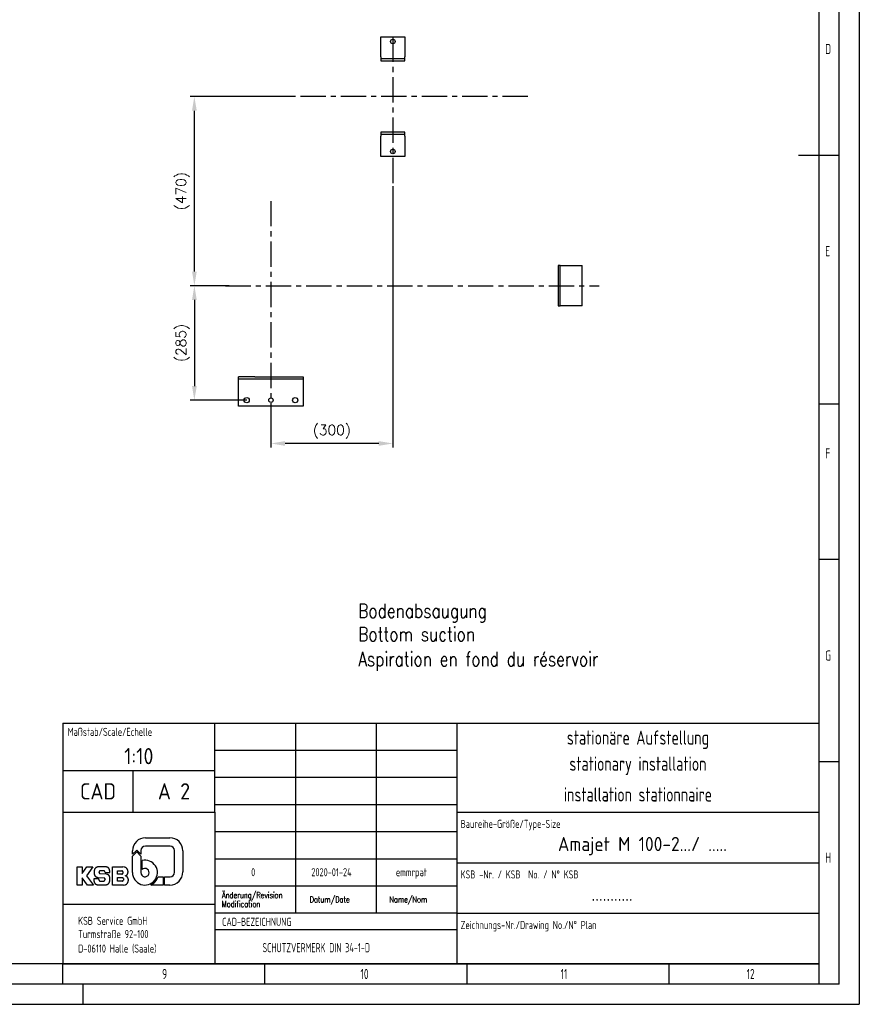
# Model space of a CAD drawing. Header units: millimetres. Extents: x 0 to 5940, y 0 to 4200.
# Tile 51 of 55: x 3863 to 5940, y 0 to 2435. Entities that reach past the tile are written whole.
import ezdxf
from ezdxf.enums import TextEntityAlignment as Align

# ---------------------------------------------------------------- set-up
doc = ezdxf.new("R2010")
doc.units = ezdxf.units.MM
doc.header["$LTSCALE"] = 50
doc.linetypes.add('MITTE', pattern=[2, 1.25, -0.25, 0.25, -0.25])
doc.layers.get('0').update_dxf_attribs({"linetype": 'CONTINUOUS'})
doc.layers.get('DEFPOINTS').update_dxf_attribs({"linetype": 'CONTINUOUS'})
for name, color, linetype in [('01-LINIE-025', 1, 'CONTINUOUS'), ('02-LINIE-035', 2, 'CONTINUOUS'), ('05-ACHSE', 1, 'MITTE'), ('06-MASSE1', 1, 'CONTINUOUS'), ('11-TEXT-035', 2, 'CONTINUOUS'), ('16-SCHRIFTFELDTXT-025', 1, 'CONTINUOUS'), ('KSB-BLATTRAND', 2, 'CONTINUOUS'), ('KSB-TEXT-025', 1, 'CONTINUOUS'), ('KSB-TEXT-035', 2, 'CONTINUOUS'), ('KSB-TEXT-050', 3, 'CONTINUOUS')]:
    doc.layers.add(name, color=color, linetype=linetype)
doc.styles.add('ACA_NORM', font='ROMANS.SHX')
doc.styles.add('ROMANS', font='romans', dxfattribs={"width": 0.8})
doc.styles.get("Standard").update_dxf_attribs({"font": 'ISOCP.SHX'})
doc.dimstyles.new('1-10', dxfattribs={"dimscale": 10, "dimtxt": 2.5, "dimasz": 3.5, "dimexe": 1, "dimexo": 0, "dimgap": 1, "dimtad": 1, "dimdec": 0, "dimzin": 0, "dimtxsty": 'ACA_NORM', "dimcen": 0, "dimadec": 0, "dimazin": 0, "dimtfac": 2.4, "dimtdec": 0, "dimtmove": 0, "dimatfit": 3, "dimfxl": 1, "dimtolj": 1, "dimtzin": 0, "dimarcsym": 0})

# ---------------------------------------------------------------- blocks, each defined once
blk = doc.blocks.new('*D2')
at = {"layer": '06-MASSE1', "color": 0, "lineweight": -2}
for p, q in [((4381.5, 1777), (4285.4, 1777)), ((4295.4, 1742), (4295.4, 1529)), ((4424.8, 1494), (4285.4, 1494))]:
    blk.add_line(p, q, dxfattribs=at)
at = {"layer": '06-MASSE1', "color": 0}
for points in [[(4289.6, 1742), (4301.3, 1742), (4295.4, 1777)], [(4289.6, 1529), (4301.3, 1529), (4295.4, 1494)]]:
    blk.add_solid(points, dxfattribs=at)
at = {"layer": 'DEFPOINTS', "color": 0}
for p in [(4381.5, 1777), (4295.4, 1494), (4424.8, 1494)]:
    blk.add_point(p, dxfattribs=at)
at = {"layer": '06-MASSE1', "color": 0, "insert": (4266.4, 1635.5), "char_height": 25, "attachment_point": 5, "rotation": 90, "style": 'ACA_NORM'}
blk.add_mtext('\\A1;(285)', dxfattribs=at)
blk = doc.blocks.new('*D3')
at = {"layer": '06-MASSE1', "color": 0, "lineweight": -2}
for p, q in [((4535.8, 2245), (4285.4, 2245)), ((4295.4, 1812), (4295.4, 2210)), ((4381.5, 1777), (4285.4, 1777))]:
    blk.add_line(p, q, dxfattribs=at)
at = {"layer": '06-MASSE1', "color": 0}
for points in [[(4289.6, 2210), (4301.3, 2210), (4295.4, 2245)], [(4289.6, 1812), (4301.3, 1812), (4295.4, 1777)]]:
    blk.add_solid(points, dxfattribs=at)
at = {"layer": 'DEFPOINTS', "color": 0}
for p in [(4295.4, 2245), (4535.8, 2245), (4381.5, 1777)]:
    blk.add_point(p, dxfattribs=at)
at = {"layer": '06-MASSE1', "color": 0, "insert": (4266.4, 2011), "char_height": 25, "attachment_point": 5, "rotation": 90, "style": 'ACA_NORM'}
blk.add_mtext('\\A1;(470)', dxfattribs=at)
blk = doc.blocks.new('*D4')
at = {"layer": '06-MASSE1', "color": 0, "lineweight": -2}
for p, q in [((4786.3, 2023.3), (4786.3, 1377)), ((4484.8, 1451.6), (4484.8, 1377)), ((4751.3, 1387), (4519.8, 1387))]:
    blk.add_line(p, q, dxfattribs=at)
at = {"layer": '06-MASSE1', "color": 0}
for points in [[(4519.8, 1392.8), (4519.8, 1381.1), (4484.8, 1387)], [(4751.3, 1392.8), (4751.3, 1381.1), (4786.3, 1387)]]:
    blk.add_solid(points, dxfattribs=at)
at = {"layer": 'DEFPOINTS', "color": 0}
for p in [(4786.3, 2023.3), (4484.8, 1451.6), (4484.8, 1387)]:
    blk.add_point(p, dxfattribs=at)
at = {"layer": '06-MASSE1', "color": 0, "insert": (4635.6, 1416), "char_height": 25, "attachment_point": 5, "style": 'ACA_NORM'}
blk.add_mtext('\\A1;(300)', dxfattribs=at)
blk = doc.blocks.new('Rahmen_A2')
at = {"color": 1, "ltscale": 150}
for p, q in [((594, 420), (594, 0)), ((584, 410), (584, 5)), ((584, 10), (10, 10)), ((0, 0), (594, 0))]:
    blk.add_line(p, q, dxfattribs=at)
at = {"layer": 'KSB-BLATTRAND'}
for p, q in [((589, 5), (589, 415)), ((579, 210), (589, 210)), ((584, 148.5), (589, 148.5)), ((589, 110), (584, 110)), ((589, 60), (584, 60)), ((397, 5), (397, 10)), ((447, 5), (447, 10)), ((497, 5), (497, 10)), ((547, 5), (547, 10)), ((589, 5), (5, 5)), ((402, 0), (402, 5))]:
    blk.add_line(p, q, dxfattribs=at)
at = {"layer": 'KSB-BLATTRAND', "width": 0.75}
for s, p in [('D', (585.5625, 235)), ('E', (585.5625, 185)), ('F', (585.5625, 135)), ('G', (585.5625, 85)), ('H', (585.5625, 35)), ('9', (421.5625, 6.25)), ('10', (470.625, 6.25)), ('11', (520.125, 6.25)), ('12', (566.125, 6.25))]:
    blk.add_text(s, height=2.5, dxfattribs=at).set_placement(p)
blk = doc.blocks.new('A$Cf97495ae')
at = {"layer": 'KSB-TEXT-025'}
for p, q in [((168.9, 117), (228.6, 117)), ((146.8, 86.2), (136.5, 76)), ((136.5, 76), (136.5, 84.6)), ((136.5, 71.6), (146.8, 81.8)), ((157.1, 76), (146.8, 86.2)), ((146.8, 81.8), (157.1, 71.6)), ((157.1, 85.3), (157.1, 76)), ((229.3, 96.5), (168.3, 96.5)), ((240.5, 31.7), (240.5, 85.3)), ((261, 84.6), (261, 32.4)), ((136.5, 30.8), (136.5, 71.6)), ((157.1, 71.6), (157.1, 30.8)), ((160.2, 38.2), (160.2, 60.8)), ((0, 45), (12.2, 45)), ((0, 0), (0, 45)), ((12.2, 45), (12.2, 28.7)), ((12.2, 28.7), (23.9, 45)), ((38.4, 45), (22.9, 22.5)), ((23.9, 45), (38.4, 45)), ((41.4, 34.3), (41.4, 28.6)), ((71, 45.2), (51.6, 45.2)), ((53.5, 31.7), (53.5, 31.8)), ((65.1, 35.5), (56.8, 35.5)), ((71.2, 26.8), (56.9, 28)), ((68.5, 31.9), (68.5, 30.7)), ((68.5, 30.7), (80.2, 30.7)), ((75.1, 26.1), (71.2, 26.8)), ((80.2, 30.7), (80.1, 35.7)), ((86.9, 0), (86.9, 44.8)), ((86.9, 44.8), (112.7, 44.8)), ((99.1, 27.2), (99.1, 35.1)), ((99.1, 35.1), (110.4, 35.1)), ((110.4, 27.2), (99.1, 27.2)), ((117.2, 44.2), (112.7, 44.8)), ((112.9, 32.7), (112.9, 29.6)), ((125.3, 34.3), (125.3, 30.8)), ((12.2, 0), (0, 0)), ((24.9, 0), (12.2, 17.8)), ((12.2, 17.8), (12.2, 0)), ((22.9, 22.5), (39.9, 0)), ((39.9, 0), (24.9, 0)), ((53.1, 15.2), (40.9, 15.2)), ((40.9, 15.2), (41, 10.4)), ((50.5, 18.9), (66.3, 17.6)), ((50.6, 0.4), (70.3, 0.4)), ((53.1, 13.4), (53.1, 15.2)), ((56.5, 9.8), (65.1, 9.8)), ((68.5, 15.1), (68.5, 13.5)), ((80.5, 11.5), (80.4, 19.2)), ((113.9, 0), (86.9, 0)), ((99.1, 18.4), (111.4, 18.4)), ((99.1, 9.6), (99.1, 18.4)), ((111.4, 9.6), (99.1, 9.6)), ((113.9, 16), (113.9, 12.1)), ((113.9, 0), (117.5, 0.3)), ((119.1, 23.2), (119.2, 22.6)), ((126, 14.3), (126, 10.4)), ((212.5, 0), (181.5, 0)), ((199.7, 20.5), (212.5, 20.5)), ((212.5, 20.5), (212.5, 0)), ((215.6, 0), (215.6, 20.5)), ((215.6, 20.5), (229.3, 20.5)), ((228.6, 0), (215.6, 0))]:
    blk.add_line(p, q, dxfattribs=at)
for centre, radius, start, end in [((168.9, 84.6), 32.4, 90, 180), ((228.6, 84.6), 32.4, 0, 90), ((168.3, 85.3), 11.2, 90, 180), ((229.3, 85.3), 11.2, 0, 90), ((167.3, 30.8), 30.8, 180, 103.4339), ((167.3, 30.8), 10.3, 180, 134.1844), ((228.6, 32.4), 32.4, 270, 0), ((229.3, 31.7), 11.2, 270, 0), ((167.3, 30.8), 33.9, 294.7344, 342.377)]:
    blk.add_arc(centre, radius, start, end, dxfattribs=at)
for points, knots in [([(51.6, 45.2), (46.4, 43.4), (42.7, 39.5), (41.4, 34.3)], [0, 0, 0.33643, 0.669667, 1, 1]), ([(41.4, 28.6), (42.6, 24), (45.9, 20.5), (50.5, 18.9)], [0, 0, 0.330348, 0.663589, 1, 1]), ([(56.8, 35.5), (54.4, 34.3), (53.5, 31.8)], [0, 0, 0.503579, 1, 1]), ([(53.5, 31.7), (54.4, 29.2), (56.9, 28)], [0, 0, 0.496357, 1, 1]), ([(68.5, 31.9), (67.5, 34.3), (65.1, 35.5)], [0, 0, 0.496384, 1, 1]), ([(80.1, 35.7), (78.9, 40.2), (75.6, 43.7), (71, 45.2)], [0, 0, 0.330333, 0.66358, 1, 1]), ([(80.4, 19.2), (78.9, 23.5), (75.1, 26.1)], [0, 0, 0.496842, 1, 1]), ([(112.9, 32.7), (112.2, 34.4), (110.4, 35.1)], [0, 0, 0.496129, 1, 1]), ([(110.4, 27.2), (112.2, 27.9), (112.9, 29.6)], [0, 0, 0.503871, 1, 1]), ([(125.3, 34.3), (124.2, 38.7), (121.4, 42.2), (117.2, 44.2)], [0, 0, 0.330662, 0.663788, 1, 1]), ([(119.1, 23.2), (122.3, 24.7), (124.5, 27.5), (125.3, 30.8)], [0, 0, 0.336237, 0.669324, 1, 1]), ([(41, 10.4), (42.3, 5.6), (45.7, 2), (50.5, 0.4)], [0, 0, 0.330339, 0.663618, 1, 1]), ([(53.1, 13.4), (54.1, 11), (56.5, 9.8)], [0, 0, 0.496359, 1, 1]), ([(65.1, 9.8), (67.6, 11), (68.5, 13.5)], [0, 0, 0.503671, 1, 1]), ([(68.5, 15.1), (67.9, 16.8), (66.3, 17.6)], [0, 0, 0.496328, 1, 1]), ([(70.3, 0.4), (74.3, 1.5), (77.7, 4), (79.8, 7.5), (80.5, 11.5)], [0, 0, 0.252558, 0.503475, 0.752399, 1, 1]), ([(113.9, 16), (113.2, 17.7), (111.4, 18.4)], [0, 0, 0.496172, 1, 1]), ([(111.4, 9.6), (113.2, 10.3), (113.9, 12.1)], [0, 0, 0.503828, 1, 1]), ([(117.5, 0.3), (121.9, 2.2), (124.9, 5.8), (126, 10.4)], [0, 0, 0.336245, 0.669428, 1, 1]), ([(126, 14.3), (125.1, 18), (122.7, 21), (119.2, 22.6)], [0, 0, 0.330643, 0.663779, 1, 1])]:
    blk.add_open_spline(points, degree=1, knots=knots, dxfattribs=at)

msp = doc.modelspace()

# ---------------------------------------------------------------- linework, layer by layer
at = {"layer": '02-LINIE-035'}
for p, q in [((4756.3, 2343), (4756.3, 2393)), ((4756.3, 2393), (4816.3, 2393)), ((4816.3, 2393), (4816.3, 2343)), ((4756.3, 2343), (4756.3, 2338.3)), ((4816.3, 2338.3), (4756.3, 2338.3)), ((4756.3, 2338.3), (4756.3, 2333.1)), ((4816.3, 2338.3), (4816.3, 2343)), ((4816.3, 2333.1), (4816.3, 2338.3)), ((4756.3, 2333.1), (4816.3, 2333.1)), ((4816.3, 2156.9), (4756.3, 2156.9)), ((4756.3, 2156.9), (4756.3, 2151.7)), ((4756.3, 2151.7), (4816.3, 2151.7)), ((4756.3, 2151.7), (4756.3, 2147)), ((4756.3, 2097), (4756.3, 2147)), ((4816.3, 2151.7), (4816.3, 2156.9)), ((4816.3, 2147), (4816.3, 2151.7)), ((4816.3, 2147), (4816.3, 2097)), ((4816.3, 2097), (4756.3, 2097)), ((5194.8, 1827), (5194.8, 1727)), ((5199.8, 1827), (5194.8, 1827)), ((5199.8, 1727), (5199.8, 1827)), ((5199.8, 1827), (5201.8, 1827)), ((5201.8, 1827), (5254.8, 1827)), ((5254.8, 1727), (5254.8, 1827)), ((5194.8, 1727), (5199.8, 1727)), ((5201.8, 1727), (5199.8, 1727)), ((5254.8, 1727), (5201.8, 1727)), ((4444.8, 1552), (4404.8, 1552)), ((4404.8, 1546), (4404.8, 1552)), ((4564.8, 1546), (4404.8, 1546)), ((4404.8, 1479), (4404.8, 1546)), ((4444.8, 1552), (4564.8, 1552)), ((4564.8, 1552), (4564.8, 1479)), ((4564.8, 1479), (4404.8, 1479))]:
    msp.add_line(p, q, dxfattribs=at)
for centre, radius in [((4786.3, 2381), 5.75), ((4786.3, 2109), 5.75), ((4424.8, 1494), 6.5), ((4484.8, 1494), 5.5), ((4544.8, 1494), 6.5)]:
    msp.add_circle(centre, radius, dxfattribs=at)
at = {"layer": '05-ACHSE'}
for p, q in [((4786.3, 2393), (4786.3, 2010.3)), ((5120.3, 2245), (4535.8, 2245)), ((4484.8, 1986.6), (4484.8, 1451.6)), ((4372.3, 1777), (5296.9, 1777))]:
    msp.add_line(p, q, dxfattribs=at)
at = {"layer": 'KSB-BLATTRAND'}
for p, q in [((3970, 695), (3970, 100)), ((3970, 695), (5840, 695)), ((3970, 695), (3970, 100)), ((4346, 475), (4346, 695)), ((4546, 225), (4546, 695)), ((4746, 225), (4746, 695)), ((4945, 100), (4945, 695)), ((4945, 627.9), (4346, 627.9)), ((3970, 578.5), (4346, 578.5)), ((4144, 475), (4144, 578.5)), ((4945, 560.7), (4346, 560.7)), ((4945, 493.6), (4346, 493.6)), ((3970, 475), (4346, 475)), ((4346, 475), (4346, 100)), ((4945, 475), (5840, 475)), ((4945, 426.4), (4346, 426.4)), ((4945, 359.3), (4346, 359.3)), ((4945, 350), (5840, 350)), ((4945, 292.1), (4346, 292.1)), ((3970, 247.4), (4346, 247.4)), ((4945, 225), (4346, 225)), ((4945, 225), (5840, 225)), ((4346, 184.8), (4945, 184.8))]:
    msp.add_line(p, q, dxfattribs=at)
at = {"layer": 'KSB-BLATTRAND', "color": 3}
msp.add_line((3970, 100), (5840, 100), dxfattribs=at)

# ---------------------------------------------------------------- block references
at = {"layer": '01-LINIE-025'}
msp.add_blockref('A$Cf97495ae', (4005.9, 294.9), dxfattribs=at)
at = {"layer": 'KSB-BLATTRAND', "xscale": 10, "yscale": 10, "zscale": 10}
msp.add_blockref('Rahmen_A2', (0, 0), dxfattribs=at)

# ---------------------------------------------------------------- texts
at = {"layer": '11-TEXT-035', "style": 'ROMANS', "width": 0.8}
for s, p in [('Bodenabsaugung', (4700.6, 955.7)), ('Bottom suction', (4700.6, 897.7)), ('Aspiration en fond du réservoir', (4700.6, 836.4))]:
    msp.add_text(s, height=35, dxfattribs=at).set_placement(p)
at = {"layer": '16-SCHRIFTFELDTXT-025', "style": 'ACA_NORM', "width": 0.8}
for s, p in [('Änderung/Revision', (4363.3, 262.6)), ('Datum/Date', (4580.4, 251.9)), ('Name/Nom', (4777.7, 251.9)), ('Modification', (4363.3, 240.5))]:
    msp.add_text(s, height=15, dxfattribs=at).set_placement(p)
at = {"layer": 'KSB-BLATTRAND', "color": 1}
for s, height, width, p in [('Maßstab/Scale/Echelle', 20, 0.8, (3982, 663.8)), ('Baureihe-Größe/Type-Size', 20, 0.8, (4954, 436.2)), ('0', 20, 0.8, (4435.8, 316.7)), ('2020-01-24', 20, 0.8, (4584.7, 316.7)), ('emmrpat', 20, 0.8, (4793.8, 316.7)), ('KSB -Nr. / KSB  No. / N° KSB', 20, 0.8, (4954, 311.2)), ('KSB Service GmbH ', 20, 0.8, (4008, 196.5)), ('CAD-BEZEICHNUNG', 20, 0.8, (4364, 194)), ('Zeichnungs-Nr./Drawing No./N° Plan', 20, 0.8, (4954, 186.2)), ('Turmstraße 92-100', 20, 0.8, (4008, 163.7)), ('D-06110 Halle (Saale)', 20, 0.8, (4008, 127.9)), ('SCHUTZVERMERK DIN 34-1-D', 22.68, 0.7, (4463.7, 128.7))]:
    msp.add_text(s, height=height, dxfattribs=dict(at, width=width)).set_placement(p)
at = {"layer": 'KSB-TEXT-035', "width": 0.8}
for s, p in [('stationäre Aufstellung', (5392.5, 654.5)), ('stationary installation', (5392.5, 589.9)), ('installation stationnaire', (5392.5, 519))]:
    msp.add_text(s, height=35, dxfattribs=at).set_placement(p, align=Align.MIDDLE)
at = {"layer": 'KSB-TEXT-035'}
for s, p in [('Amajet M 100-2.../ .....', (5403.6, 391.2)), ('...........', (5328.5, 273.2))]:
    msp.add_text(s, height=35, dxfattribs=at).set_placement(p, align=Align.MIDDLE)
at = {"layer": 'KSB-TEXT-050'}
for s, p in [('1:10', (4158, 613.7)), ('CAD', (4057, 526.7)), ('A 2', (4245, 526.7))]:
    msp.add_text(s, height=40, dxfattribs=at).set_placement(p, align=Align.MIDDLE)

# ---------------------------------------------------------------- dimensions: what is measured, and where the dimension line sits
at = {"layer": '06-MASSE1'}
for base, p1, p2, angle, picture, middle in [((4295.4, 2245), (4381.5, 1777), (4535.8, 2245), 90, '*D3', (4266.4, 2011)), ((4484.8272066, 1386.9638506), (4786.3272066, 2023.346663), (4484.8272066, 1451.6395773), 180, '*D4', (4635.5772066, 1416.0114696)), ((4295.4, 1494), (4381.5, 1777), (4424.8, 1494), 270, '*D2', (4266.4, 1635.5))]:
    dim = msp.add_linear_dim(base=base, p1=p1, p2=p2, angle=angle, text='(<>)', dimstyle='1-10', override={"dimrnd": 5}, dxfattribs=at)
    dim.commit()
    dim.dimension.update_dxf_attribs({"geometry": picture, "text_midpoint": middle})

doc.saveas('drawing.dxf')
